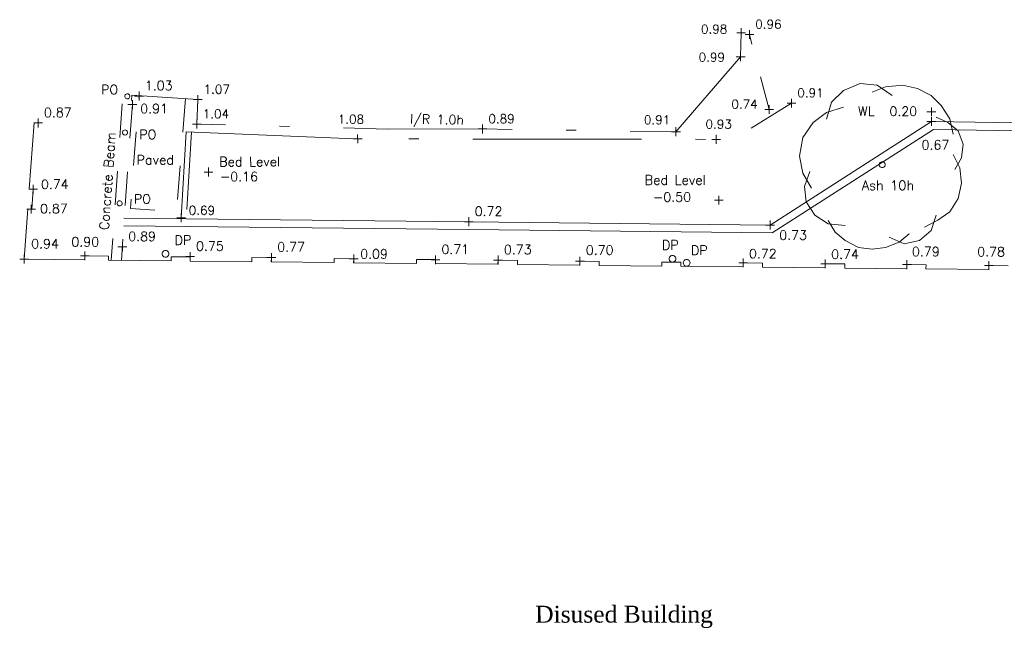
# Model space of a CAD drawing. Header units: metres. Extents: x 639013 to 639566, y 257273 to 257664.
# Tile 55 of 79: x 639221 to 639250, y 257490 to 257509. Entities that reach past the tile are written whole.
import ezdxf

# ---------------------------------------------------------------- set-up
doc = ezdxf.new("R2010")
doc.units = ezdxf.units.M
doc.linetypes.add('65208756-SWE-ZZ-XX-M-C-0002-FC06T002$0$03', pattern=[3, 1, -1, 1])
doc.linetypes.add('65208756-SWE-ZZ-XX-M-C-0002-FC06T002$0$18', pattern=[13.5, 5, -1.6, 0.3, -1.6, 5])
for name, color, linetype, lineweight in [('65208756-SWE-ZZ-XX-M-C-0002-FC06T002$0$0not0', 253, 'Continuous', 0), ('65208756-SWE-ZZ-XX-M-C-0002-FC06T002$0$SS_BANK_TOP', 253, '65208756-SWE-ZZ-XX-M-C-0002-FC06T002$0$03', 0), ('65208756-SWE-ZZ-XX-M-C-0002-FC06T002$0$SS_BUILDING', 253, 'Continuous', 0), ('65208756-SWE-ZZ-XX-M-C-0002-FC06T002$0$SS_DETAIL', 253, '65208756-SWE-ZZ-XX-M-C-0002-FC06T002$0$03', 0), ('65208756-SWE-ZZ-XX-M-C-0002-FC06T002$0$SS_FENCE', 253, '65208756-SWE-ZZ-XX-M-C-0002-FC06T002$0$18', 0), ('65208756-SWE-ZZ-XX-M-C-0002-FC06T002$0$SS_INTERNAL', 253, 'Continuous', 0), ('65208756-SWE-ZZ-XX-M-C-0002-FC06T002$0$SS_TEXT_GEN', 253, 'Continuous', 0), ('65208756-SWE-ZZ-XX-M-C-0002-FC06T002$0$SS_TXT_FENCE', 253, 'Continuous', 0), ('65208756-SWE-ZZ-XX-M-C-0002-FC06T002$0$SS_TXT_LEV_BANK', 253, 'Continuous', 0), ('65208756-SWE-ZZ-XX-M-C-0002-FC06T002$0$SS_TXT_LEV_BLD', 253, 'Continuous', 0), ('65208756-SWE-ZZ-XX-M-C-0002-FC06T002$0$SS_TXT_LEV_GEN', 253, 'Continuous', 0), ('65208756-SWE-ZZ-XX-M-C-0002-FC06T002$0$SS_TXT_LEV_PNT', 253, 'Continuous', 0), ('65208756-SWE-ZZ-XX-M-C-0002-FC06T002$0$SS_TXT_TREE', 253, 'Continuous', 0), ('65208756-SWE-ZZ-XX-M-C-0002-FC06T002$0$SS_TXT_UTL_WATER', 253, 'Continuous', 0), ('65208756-SWE-ZZ-XX-M-C-0002-FC06T002$0$SS_WALL', 253, 'Continuous', 0)]:
    doc.layers.add(name, color=color, linetype=linetype, lineweight=lineweight)
doc.layers.add('Z-Xref', color=7, linetype='Continuous')
doc.styles.add('65208756-SWE-ZZ-XX-M-C-0002-FC06T002$0$ROMANS', font='ROMANS')
doc.styles.add('65208756-SWE-ZZ-XX-M-C-0002-FC06T002$0$surv', font='romantic.ttf', dxfattribs={"height": 0.5})

# ---------------------------------------------------------------- blocks, each defined once
blk = doc.blocks.new('65208756-SWE-ZZ-XX-M-C-0002-FC06T002')
at = {"layer": '65208756-SWE-ZZ-XX-M-C-0002-FC06T002$0$0not0', "linetype": 'Continuous'}
for p, q in [((639242.227, 257508.133), (639242.487, 257508.133)), ((639242.357, 257508.003), (639242.357, 257508.263)), ((639242.468, 257508.08), (639242.728, 257508.08)), ((639242.598, 257507.95), (639242.598, 257508.21)), ((639242.338, 257507.291), (639242.337, 257507.551)), ((639242.208, 257507.421), (639242.468, 257507.421)), ((639245.382, 257506.426), (639245.882, 257506.626)), ((639245.882, 257506.626), (639246.382, 257506.576)), ((639246.382, 257506.576), (639246.832, 257506.277)), ((639246.632, 257506.527), (639247.132, 257506.577)), ((639247.132, 257506.577), (639247.582, 257506.477)), ((639224.089, 257506.251), (639224.092, 257506.271)), ((639224.092, 257506.271), (639224.1, 257506.289)), ((639224.1, 257506.289), (639224.112, 257506.304)), ((639224.112, 257506.304), (639224.127, 257506.316)), ((639224.127, 257506.316), (639224.145, 257506.323)), ((639224.145, 257506.323), (639224.164, 257506.326)), ((639224.164, 257506.326), (639224.184, 257506.323)), ((639224.184, 257506.323), (639224.202, 257506.316)), ((639224.202, 257506.316), (639224.217, 257506.304)), ((639224.217, 257506.304), (639224.229, 257506.289)), ((639224.229, 257506.289), (639224.236, 257506.271)), ((639224.236, 257506.271), (639224.239, 257506.251)), ((639224.509, 257506.128), (639224.509, 257506.388)), ((639226.25, 257506.023), (639226.249, 257506.283)), ((639245.032, 257506.075), (639245.382, 257506.426)), ((639246.232, 257506.376), (639246.632, 257506.527)), ((639247.582, 257506.477), (639247.982, 257506.278)), ((639247.982, 257506.278), (639248.282, 257505.978)), ((639224.092, 257506.232), (639224.089, 257506.251)), ((639224.1, 257506.214), (639224.092, 257506.232)), ((639224.112, 257506.199), (639224.1, 257506.214)), ((639224.127, 257506.187), (639224.112, 257506.199)), ((639224.145, 257506.179), (639224.127, 257506.187)), ((639224.164, 257506.176), (639224.145, 257506.179)), ((639224.184, 257506.179), (639224.164, 257506.176)), ((639224.182, 257506.008), (639224.442, 257506.008)), ((639224.202, 257506.187), (639224.184, 257506.179)), ((639224.217, 257506.199), (639224.202, 257506.187)), ((639224.229, 257506.214), (639224.217, 257506.199)), ((639224.236, 257506.232), (639224.229, 257506.214)), ((639224.239, 257506.251), (639224.236, 257506.232)), ((639224.312, 257505.878), (639224.312, 257506.138)), ((639224.379, 257506.258), (639224.639, 257506.258)), ((639226.119, 257506.153), (639226.379, 257506.154)), ((639243.186, 257505.732), (639243.185, 257505.992)), ((639243.714, 257506.046), (639243.974, 257506.046)), ((639243.844, 257505.916), (639243.843, 257506.176)), ((639244.883, 257505.575), (639245.032, 257506.075)), ((639248.282, 257505.978), (639248.533, 257505.578)), ((639243.056, 257505.862), (639243.316, 257505.862)), ((639244.483, 257505.475), (639244.883, 257505.775)), ((639244.883, 257505.775), (639245.382, 257505.926)), ((639247.861, 257505.789), (639248.121, 257505.789)), ((639247.992, 257505.659), (639247.991, 257505.919)), ((639221.388, 257505.46), (639221.648, 257505.46)), ((639221.518, 257505.33), (639221.518, 257505.59)), ((639226.095, 257505.428), (639226.355, 257505.428)), ((639226.225, 257505.298), (639226.225, 257505.558)), ((639234.689, 257505.153), (639234.688, 257505.413)), ((639244.183, 257505.025), (639244.483, 257505.475)), ((639247.86, 257505.502), (639248.12, 257505.503)), ((639247.991, 257505.373), (639247.99, 257505.633)), ((639248.133, 257505.628), (639248.483, 257505.478)), ((639248.483, 257505.478), (639248.783, 257505.228)), ((639248.533, 257505.578), (639248.633, 257505.128)), ((639224.021, 257505.177), (639224.024, 257505.196)), ((639224.024, 257505.157), (639224.021, 257505.177)), ((639224.024, 257505.196), (639224.032, 257505.214)), ((639224.032, 257505.139), (639224.024, 257505.157)), ((639224.032, 257505.214), (639224.044, 257505.229)), ((639224.044, 257505.124), (639224.032, 257505.139)), ((639224.044, 257505.229), (639224.059, 257505.241)), ((639224.059, 257505.112), (639224.044, 257505.124)), ((639224.059, 257505.241), (639224.077, 257505.249)), ((639224.077, 257505.105), (639224.059, 257505.112)), ((639224.077, 257505.249), (639224.096, 257505.252)), ((639224.096, 257505.102), (639224.077, 257505.105)), ((639224.096, 257505.252), (639224.116, 257505.249)), ((639224.116, 257505.105), (639224.096, 257505.102)), ((639224.116, 257505.249), (639224.134, 257505.241)), ((639224.134, 257505.112), (639224.116, 257505.105)), ((639224.134, 257505.241), (639224.149, 257505.229)), ((639224.149, 257505.124), (639224.134, 257505.112)), ((639224.149, 257505.229), (639224.161, 257505.214)), ((639224.161, 257505.139), (639224.149, 257505.124)), ((639224.161, 257505.214), (639224.168, 257505.196)), ((639224.168, 257505.157), (639224.161, 257505.139)), ((639224.168, 257505.196), (639224.171, 257505.177)), ((639224.171, 257505.177), (639224.168, 257505.157)), ((639230.989, 257504.858), (639230.988, 257505.118)), ((639234.558, 257505.282), (639234.818, 257505.283)), ((639240.292, 257505.201), (639240.552, 257505.201)), ((639240.422, 257505.071), (639240.422, 257505.331)), ((639241.614, 257504.845), (639241.614, 257505.105)), ((639248.783, 257505.228), (639248.933, 257504.828)), ((639230.859, 257504.988), (639231.119, 257504.988)), ((639241.484, 257504.975), (639241.744, 257504.975)), ((639244.083, 257504.475), (639244.183, 257505.025)), ((639248.933, 257504.828), (639248.883, 257504.428)), ((639248.633, 257504.528), (639248.834, 257504.128)), ((639244.184, 257503.975), (639244.083, 257504.475)), ((639246.444, 257504.226), (639246.448, 257504.25)), ((639246.448, 257504.203), (639246.444, 257504.226)), ((639246.448, 257504.25), (639246.457, 257504.271)), ((639246.457, 257504.271), (639246.471, 257504.289)), ((639246.471, 257504.289), (639246.489, 257504.303)), ((639246.489, 257504.303), (639246.51, 257504.312)), ((639246.51, 257504.312), (639246.534, 257504.316)), ((639246.534, 257504.316), (639246.557, 257504.312)), ((639246.557, 257504.312), (639246.578, 257504.304)), ((639246.578, 257504.304), (639246.596, 257504.289)), ((639246.596, 257504.289), (639246.611, 257504.271)), ((639246.611, 257504.271), (639246.62, 257504.25)), ((639246.62, 257504.25), (639246.623, 257504.227)), ((639246.623, 257504.227), (639246.62, 257504.203)), ((639248.883, 257504.428), (639248.684, 257504.078)), ((639226.437, 257504.008), (639226.697, 257504.008)), ((639226.568, 257503.878), (639226.567, 257504.138)), ((639244.434, 257503.525), (639244.184, 257503.975)), ((639244.234, 257503.575), (639244.384, 257504.025)), ((639246.457, 257504.182), (639246.448, 257504.203)), ((639246.471, 257504.164), (639246.457, 257504.182)), ((639246.489, 257504.15), (639246.471, 257504.164)), ((639246.51, 257504.141), (639246.489, 257504.15)), ((639246.534, 257504.137), (639246.51, 257504.141)), ((639246.557, 257504.141), (639246.534, 257504.137)), ((639246.578, 257504.15), (639246.557, 257504.141)), ((639246.596, 257504.164), (639246.578, 257504.15)), ((639246.611, 257504.182), (639246.596, 257504.164)), ((639246.62, 257504.203), (639246.611, 257504.182)), ((639248.834, 257504.128), (639248.884, 257503.678)), ((639248.884, 257503.678), (639248.784, 257503.228)), ((639221.245, 257503.501), (639221.505, 257503.501)), ((639221.375, 257503.371), (639221.375, 257503.631)), ((639244.284, 257503.125), (639244.234, 257503.575)), ((639223.861, 257503.078), (639223.864, 257503.097)), ((639223.864, 257503.058), (639223.861, 257503.078)), ((639223.864, 257503.097), (639223.871, 257503.115)), ((639223.871, 257503.04), (639223.864, 257503.058)), ((639223.871, 257503.115), (639223.883, 257503.131)), ((639223.883, 257503.131), (639223.898, 257503.143)), ((639223.898, 257503.143), (639223.916, 257503.15)), ((639223.916, 257503.15), (639223.936, 257503.153)), ((639223.936, 257503.153), (639223.955, 257503.15)), ((639223.955, 257503.15), (639223.973, 257503.143)), ((639223.973, 257503.143), (639223.988, 257503.131)), ((639223.988, 257503.131), (639224, 257503.116)), ((639224, 257503.116), (639224.008, 257503.098)), ((639224.008, 257503.059), (639224, 257503.041)), ((639224.008, 257503.098), (639224.011, 257503.078)), ((639224.011, 257503.078), (639224.008, 257503.059)), ((639241.565, 257503.177), (639241.825, 257503.177)), ((639241.695, 257503.047), (639241.694, 257503.307)), ((639244.535, 257502.725), (639244.284, 257503.125)), ((639248.784, 257503.228), (639248.535, 257502.828)), ((639221.181, 257502.91), (639221.441, 257502.91)), ((639221.311, 257502.78), (639221.311, 257503.04)), ((639223.883, 257503.026), (639223.871, 257503.04)), ((639223.898, 257503.014), (639223.883, 257503.026)), ((639223.916, 257503.006), (639223.898, 257503.014)), ((639223.936, 257503.003), (639223.916, 257503.006)), ((639223.955, 257503.006), (639223.936, 257503.003)), ((639223.973, 257503.014), (639223.955, 257503.006)), ((639223.988, 257503.026), (639223.973, 257503.014)), ((639224, 257503.041), (639223.988, 257503.026)), ((639225.756, 257502.519), (639225.755, 257502.779)), ((639248.535, 257502.828), (639248.185, 257502.578)), ((639225.626, 257502.649), (639225.886, 257502.649)), ((639234.154, 257502.536), (639234.414, 257502.536)), ((639234.284, 257502.406), (639234.284, 257502.666)), ((639243.21, 257502.308), (639243.21, 257502.568)), ((639244.935, 257502.475), (639244.535, 257502.725)), ((639245.135, 257502.226), (639244.935, 257502.575)), ((639245.435, 257502.426), (639244.935, 257502.475)), ((639248.185, 257502.578), (639247.785, 257502.377)), ((639248.135, 257502.728), (639247.985, 257502.278)), ((639243.08, 257502.438), (639243.34, 257502.438)), ((639245.435, 257501.976), (639245.135, 257502.226)), ((639247.335, 257502.177), (639247.035, 257501.927)), ((639247.985, 257502.278), (639247.635, 257501.977)), ((639224.016, 257501.659), (639224.016, 257501.919)), ((639245.835, 257501.776), (639245.435, 257501.976)), ((639247.035, 257501.927), (639246.635, 257501.777)), ((639247.185, 257501.877), (639246.735, 257502.077)), ((639247.635, 257501.977), (639247.185, 257501.877)), ((639222.902, 257501.395), (639222.902, 257501.655)), ((639223.886, 257501.789), (639224.146, 257501.789)), ((639225.196, 257501.585), (639225.2, 257501.611)), ((639225.2, 257501.611), (639225.21, 257501.635)), ((639225.21, 257501.635), (639225.226, 257501.655)), ((639225.226, 257501.655), (639225.246, 257501.671)), ((639225.246, 257501.671), (639225.27, 257501.681)), ((639225.27, 257501.681), (639225.296, 257501.685)), ((639225.296, 257501.685), (639225.322, 257501.681)), ((639225.322, 257501.681), (639225.346, 257501.671)), ((639225.346, 257501.671), (639225.366, 257501.655)), ((639225.366, 257501.655), (639225.382, 257501.635)), ((639225.382, 257501.635), (639225.392, 257501.611)), ((639225.392, 257501.611), (639225.396, 257501.585)), ((639226.026, 257501.372), (639226.026, 257501.632)), ((639228.432, 257501.349), (639228.432, 257501.609)), ((639246.235, 257501.726), (639245.835, 257501.776)), ((639246.635, 257501.777), (639246.235, 257501.726)), ((639220.973, 257501.425), (639221.233, 257501.425)), ((639221.103, 257501.295), (639221.103, 257501.555)), ((639222.772, 257501.525), (639223.032, 257501.526)), ((639225.2, 257501.559), (639225.196, 257501.585)), ((639225.21, 257501.535), (639225.2, 257501.559)), ((639225.226, 257501.515), (639225.21, 257501.535)), ((639225.246, 257501.499), (639225.226, 257501.515)), ((639225.27, 257501.489), (639225.246, 257501.499)), ((639225.296, 257501.485), (639225.27, 257501.489)), ((639225.322, 257501.489), (639225.296, 257501.485)), ((639225.346, 257501.499), (639225.322, 257501.489)), ((639225.366, 257501.515), (639225.346, 257501.499)), ((639225.382, 257501.535), (639225.366, 257501.515)), ((639225.392, 257501.559), (639225.382, 257501.535)), ((639225.396, 257501.585), (639225.392, 257501.559)), ((639225.896, 257501.502), (639226.156, 257501.502)), ((639228.302, 257501.479), (639228.562, 257501.479)), ((639230.741, 257501.439), (639231.001, 257501.44)), ((639230.871, 257501.309), (639230.871, 257501.569)), ((639233.168, 257501.409), (639233.428, 257501.409)), ((639233.298, 257501.279), (639233.298, 257501.539)), ((639235.018, 257501.402), (639235.278, 257501.402)), ((639235.148, 257501.272), (639235.148, 257501.532)), ((639237.447, 257501.368), (639237.707, 257501.368)), ((639237.577, 257501.238), (639237.577, 257501.498)), ((639240.217, 257501.44), (639240.221, 257501.466)), ((639240.221, 257501.414), (639240.217, 257501.44)), ((639240.221, 257501.466), (639240.231, 257501.49)), ((639240.231, 257501.39), (639240.221, 257501.414)), ((639240.231, 257501.49), (639240.247, 257501.51)), ((639240.247, 257501.37), (639240.231, 257501.39)), ((639240.247, 257501.51), (639240.267, 257501.526)), ((639240.267, 257501.354), (639240.247, 257501.37)), ((639240.267, 257501.526), (639240.291, 257501.536)), ((639240.291, 257501.344), (639240.267, 257501.354)), ((639240.291, 257501.536), (639240.317, 257501.54)), ((639240.317, 257501.34), (639240.291, 257501.344)), ((639240.317, 257501.54), (639240.343, 257501.536)), ((639240.343, 257501.344), (639240.317, 257501.34)), ((639240.343, 257501.536), (639240.367, 257501.526)), ((639240.367, 257501.354), (639240.343, 257501.344)), ((639240.367, 257501.526), (639240.387, 257501.51)), ((639240.387, 257501.37), (639240.367, 257501.354)), ((639240.387, 257501.51), (639240.403, 257501.49)), ((639240.403, 257501.39), (639240.387, 257501.37)), ((639240.403, 257501.49), (639240.413, 257501.466)), ((639240.413, 257501.414), (639240.403, 257501.39)), ((639240.413, 257501.466), (639240.417, 257501.44)), ((639240.417, 257501.44), (639240.413, 257501.414)), ((639240.638, 257501.317), (639240.642, 257501.343)), ((639240.642, 257501.291), (639240.638, 257501.317)), ((639240.642, 257501.343), (639240.652, 257501.367)), ((639240.652, 257501.367), (639240.668, 257501.387)), ((639240.668, 257501.387), (639240.688, 257501.403)), ((639240.688, 257501.403), (639240.712, 257501.413)), ((639240.712, 257501.413), (639240.738, 257501.417)), ((639240.738, 257501.417), (639240.764, 257501.413)), ((639240.764, 257501.413), (639240.788, 257501.403)), ((639240.788, 257501.403), (639240.808, 257501.387)), ((639240.808, 257501.387), (639240.824, 257501.367)), ((639240.824, 257501.367), (639240.834, 257501.343)), ((639240.834, 257501.343), (639240.838, 257501.317)), ((639240.838, 257501.317), (639240.834, 257501.291)), ((639242.282, 257501.317), (639242.542, 257501.317)), ((639242.412, 257501.187), (639242.412, 257501.447)), ((639244.847, 257501.161), (639244.847, 257501.421)), ((639247.267, 257501.135), (639247.267, 257501.395)), ((639249.694, 257501.109), (639249.694, 257501.369)), ((639240.652, 257501.267), (639240.642, 257501.291)), ((639240.668, 257501.247), (639240.652, 257501.267)), ((639240.688, 257501.231), (639240.668, 257501.247)), ((639240.713, 257501.221), (639240.688, 257501.231)), ((639240.739, 257501.217), (639240.713, 257501.221)), ((639240.765, 257501.221), (639240.739, 257501.217)), ((639240.788, 257501.231), (639240.765, 257501.221)), ((639240.808, 257501.247), (639240.788, 257501.231)), ((639240.824, 257501.267), (639240.808, 257501.247)), ((639240.834, 257501.291), (639240.824, 257501.267)), ((639244.717, 257501.291), (639244.977, 257501.291)), ((639247.137, 257501.265), (639247.397, 257501.265)), ((639249.564, 257501.239), (639249.824, 257501.239))]:
    blk.add_line(p, q, dxfattribs=at)
at = {"layer": '65208756-SWE-ZZ-XX-M-C-0002-FC06T002$0$SS_BANK_TOP'}
blk.add_line((639243.186, 257505.862), (639242.598, 257508.08), dxfattribs=at)
at = {"layer": '65208756-SWE-ZZ-XX-M-C-0002-FC06T002$0$SS_BUILDING'}
for p, q in [((639249.694, 257501.239), (639249.693, 257501.119)), ((639250.262, 257501.233), (639249.694, 257501.239))]:
    blk.add_line(p, q, dxfattribs=at)
at = {"layer": '65208756-SWE-ZZ-XX-M-C-0002-FC06T002$0$SS_BUILDING', "flags": 128}
blk.add_lwpolyline([(639249.693, 257501.119), (639247.831, 257501.139), (639247.832, 257501.259), (639247.267, 257501.265), (639247.266, 257501.145), (639245.423, 257501.165), (639245.424, 257501.285), (639244.847, 257501.291), (639244.846, 257501.171), (639242.989, 257501.19), (639242.991, 257501.31), (639242.412, 257501.317), (639242.411, 257501.197), (639240.566, 257501.216), (639240.568, 257501.336), (639240.006, 257501.342), (639240.005, 257501.222), (639238.149, 257501.242), (639238.15, 257501.362), (639237.577, 257501.368), (639237.575, 257501.248), (639235.722, 257501.268), (639235.723, 257501.388), (639235.148, 257501.394), (639235.147, 257501.274), (639233.297, 257501.294), (639233.298, 257501.414), (639232.729, 257501.42), (639232.728, 257501.3), (639230.87, 257501.319), (639230.871, 257501.439), (639230.297, 257501.446), (639230.296, 257501.326), (639228.43, 257501.345), (639228.432, 257501.465), (639227.855, 257501.472), (639227.854, 257501.352), (639226.024, 257501.371), (639226.026, 257501.491), (639225.461, 257501.497), (639225.459, 257501.377), (639223.604, 257501.397), (639223.605, 257501.517), (639222.902, 257501.525), (639222.901, 257501.406), (639221.103, 257501.425), (639221.212, 257502.917), (639221.332, 257502.909), (639221.375, 257503.501), (639221.255, 257503.51), (639221.399, 257505.469), (639221.518, 257505.46)], dxfattribs=at)
at = {"layer": '65208756-SWE-ZZ-XX-M-C-0002-FC06T002$0$SS_DETAIL'}
for p, q in [((639224.013, 257506.029), (639223.687, 257501.396)), ((639224.312, 257506.008), (639223.988, 257501.393))]:
    blk.add_line(p, q, dxfattribs=at)
at = {"layer": '65208756-SWE-ZZ-XX-M-C-0002-FC06T002$0$SS_DETAIL', "flags": 128}
blk.add_lwpolyline([(639225.884, 257506.181), (639225.619, 257502.832), (639224.252, 257502.93), (639224.509, 257506.258)], dxfattribs=at)
at = {"layer": '65208756-SWE-ZZ-XX-M-C-0002-FC06T002$0$SS_FENCE', "flags": 128}
for points in [[(639242.357, 257508.133), (639242.338, 257507.421), (639240.422, 257505.201), (639234.688, 257505.283), (639231.86, 257505.281), (639226.225, 257505.428), (639226.249, 257506.153), (639224.299, 257506.28), (639224.285, 257506.124)], [(639225.906, 257505.195), (639230.989, 257504.988), (639241.614, 257504.975), (639241.779, 257504.766), (639243.844, 257506.046)], [(639225.756, 257502.649), (639225.906, 257505.195), (639226.065, 257505.185), (639225.915, 257502.639), (639225.756, 257502.649)]]:
    blk.add_lwpolyline(points, dxfattribs=at)
at = {"layer": '65208756-SWE-ZZ-XX-M-C-0002-FC06T002$0$SS_WALL', "flags": 128}
for points in [[(639267.805, 257506.163), (639267.58, 257504.996), (639260.384, 257505.066), (639251.886, 257505.211), (639248.056, 257505.271), (639243.276, 257502.207), (639234.281, 257502.306), (639224.055, 257502.414)], [(639267.579, 257506.207), (639267.391, 257505.228), (639260.387, 257505.296), (639251.889, 257505.441), (639247.99, 257505.503), (639243.21, 257502.438), (639234.284, 257502.536), (639224.057, 257502.644)]]:
    blk.add_lwpolyline(points, dxfattribs=at)
at = {"layer": '65208756-SWE-ZZ-XX-M-C-0002-FC06T002$0$SS_INTERNAL', "style": '65208756-SWE-ZZ-XX-M-C-0002-FC06T002$0$surv'}
blk.add_text('Disused Building', height=0.5, rotation=0.0408, dxfattribs=at).set_placement((639236.251, 257490.662))
at = {"layer": '65208756-SWE-ZZ-XX-M-C-0002-FC06T002$0$SS_TEXT_GEN', "style": '65208756-SWE-ZZ-XX-M-C-0002-FC06T002$0$ROMANS'}
for s, height, rotation, p in [('I/R 1.0h', 0.274, 359.0841, (639232.539, 257505.443)), ('WL', 0.28, 0.0408, (639245.819, 257505.668)), ('Concrete Beam', 0.28, 85.9801, (639223.612, 257502.281)), ('Paved', 0.28, 0.0408, (639224.432, 257504.228)), ('Bed Level', 0.28, 0.0408, (639226.882, 257504.175)), ('Bed Level', 0.28, 0.0408, (639239.494, 257503.631))]:
    blk.add_text(s, height=height, rotation=rotation, dxfattribs=at).set_placement(p)
at = {"layer": '65208756-SWE-ZZ-XX-M-C-0002-FC06T002$0$SS_TXT_FENCE', "style": '65208756-SWE-ZZ-XX-M-C-0002-FC06T002$0$ROMANS'}
for p in [(639223.387, 257506.312), (639224.517, 257504.982), (639224.357, 257503.072)]:
    blk.add_text('PO', height=0.274, rotation=0.0408, dxfattribs=at).set_placement(p)
at = {"layer": '65208756-SWE-ZZ-XX-M-C-0002-FC06T002$0$SS_TXT_LEV_BANK', "style": '65208756-SWE-ZZ-XX-M-C-0002-FC06T002$0$ROMANS'}
for s, p in [('0.96', (639242.771, 257508.253)), ('0.74', (639242.064, 257505.888))]:
    blk.add_text(s, height=0.26, rotation=0.0408, dxfattribs=at).set_placement(p)
at = {"layer": '65208756-SWE-ZZ-XX-M-C-0002-FC06T002$0$SS_TXT_LEV_BLD', "style": '65208756-SWE-ZZ-XX-M-C-0002-FC06T002$0$ROMANS'}
for s, p in [('0.87', (639221.692, 257505.633)), ('0.74', (639221.604, 257503.507)), ('0.87', (639221.577, 257502.786)), ('0.94', (639221.312, 257501.745)), ('0.90', (639222.505, 257501.803)), ('0.75', (639226.199, 257501.676)), ('0.77', (639228.605, 257501.652)), ('0.09', (639231.063, 257501.445)), ('0.71', (639233.471, 257501.582)), ('0.73', (639235.322, 257501.575)), ('0.70', (639237.75, 257501.557)), ('0.72', (639242.585, 257501.453)), ('0.74', (639245.02, 257501.435)), ('0.79', (639247.415, 257501.514)), ('0.78', (639249.349, 257501.508))]:
    blk.add_text(s, height=0.274, rotation=0.0408, dxfattribs=at).set_placement(p)
at = {"layer": '65208756-SWE-ZZ-XX-M-C-0002-FC06T002$0$SS_TXT_LEV_GEN', "style": '65208756-SWE-ZZ-XX-M-C-0002-FC06T002$0$ROMANS'}
for s, height, p in [('0.98', 0.26, (639241.162, 257508.11)), ('0.99', 0.26, (639241.094, 257507.276)), ('1.03', 0.274, (639224.682, 257506.432)), ('1.07', 0.26, (639226.423, 257506.327)), ('0.91', 0.26, (639244.017, 257506.22)), ('0.91', 0.274, (639224.544, 257505.749)), ('1.04', 0.26, (639226.398, 257505.602)), ('1.08', 0.26, (639230.4, 257505.44)), ('0.89', 0.26, (639234.862, 257505.456)), ('0.91', 0.26, (639239.471, 257505.423)), ('0.93', 0.26, (639241.298, 257505.294)), ('0.67', 0.274, (639247.7, 257504.675)), ('0.69', 0.26, (639225.982, 257502.742)), ('0.72', 0.274, (639234.457, 257502.71)), ('0.89', 0.274, (639224.189, 257501.963)), ('0.73', 0.274, (639243.482, 257502.001))]:
    blk.add_text(s, height=height, rotation=0.0408, dxfattribs=at).set_placement(p)
at = {"layer": '65208756-SWE-ZZ-XX-M-C-0002-FC06T002$0$SS_TXT_LEV_PNT', "style": '65208756-SWE-ZZ-XX-M-C-0002-FC06T002$0$ROMANS'}
for s, p in [('0.20', (639246.748, 257505.669)), ('-0.16', (639226.908, 257503.736)), ('-0.50', (639239.742, 257503.129))]:
    blk.add_text(s, height=0.274, rotation=0.0408, dxfattribs=at).set_placement(p)
at = {"layer": '65208756-SWE-ZZ-XX-M-C-0002-FC06T002$0$SS_TXT_TREE', "style": '65208756-SWE-ZZ-XX-M-C-0002-FC06T002$0$ROMANS'}
blk.add_text('Ash 10h', height=0.28, rotation=0.0408, dxfattribs=at).set_placement((639245.931, 257503.472))
at = {"layer": '65208756-SWE-ZZ-XX-M-C-0002-FC06T002$0$SS_TXT_UTL_WATER', "style": '65208756-SWE-ZZ-XX-M-C-0002-FC06T002$0$ROMANS'}
for p in [(639225.562, 257501.852), (639240.006, 257501.707), (639240.865, 257501.551)]:
    blk.add_text('DP', height=0.278, rotation=0.0408, dxfattribs=at).set_placement(p)

msp = doc.modelspace()

# ---------------------------------------------------------------- block references
at = {"layer": 'Z-Xref', "linetype": 'Continuous'}
msp.add_blockref('65208756-SWE-ZZ-XX-M-C-0002-FC06T002', (0, 0), dxfattribs=at)

doc.saveas('drawing.dxf')
